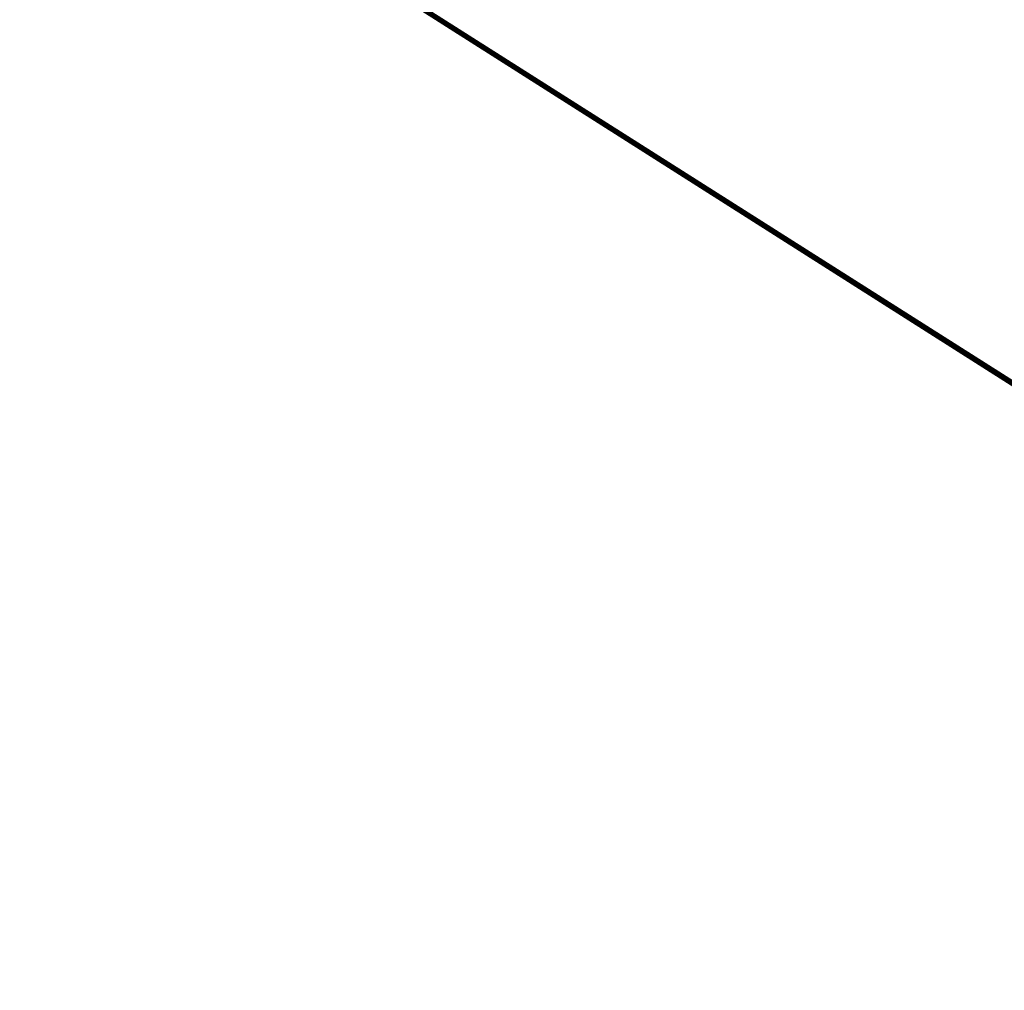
# Model space of a CAD drawing. Extents: x 1160024 to 2574774, y 200346 to 1150377.
# Tile 73 of 118: x 2330773 to 2407520, y 368393 to 444092. Entities that reach past the tile are written whole.
import ezdxf

# ---------------------------------------------------------------- set-up
doc = ezdxf.new("R2010")
doc.units = 0
doc.header["$MEASUREMENT"] = 0
doc.layers.add('Prop Drainage Structure Scour Hole Detail CELL', color=9, linetype='Continuous', lineweight=30)
doc.layers.add('Typical Terminator CELL', color=7, linetype='Continuous', lineweight=0)
doc.styles.add('Style-GEOMETRICFUTURA_211_M_L', font='GEOMETRICFUTURA_211_M_L.shx')
doc.dimstyles.new('erosion_control', dxfattribs={"dimtxt": 4.99999, "dimasz": 9.99998, "dimexe": 2.499995, "dimexo": 2.499995, "dimgap": 2.499995, "dimtad": 0, "dimtih": 1, "dimtoh": 1, "dimzin": 3, "dimdsep": 46, "dimtxsty": 'Style-GEOMETRICFUTURA_211_M_L', "dimcen": 0.09, "dimaunit": 1, "dimadec": 4, "dimazin": 3, "dimtfac": 1, "dimtofl": 0, "dimtmove": 0, "dimatfit": 1, "dimfxl": 1, "dimtzin": 3, "dimlwd": 106, "dimarcsym": 0})

# ---------------------------------------------------------------- blocks, each defined once
blk = doc.blocks.new('TERMINATOR_0.5')
at = {"color": 1, "linetype": 'Continuous', "lineweight": 0}
blk.add_line((0, 0), (-1, 0), dxfattribs=at)
blk = doc.blocks.new('PROP DRAINAGE STRUCTURE SCOUR HOLE DETAIL')
at = {"layer": 'Prop Drainage Structure Scour Hole Detail CELL', "lineweight": 13, "annotation_type": 0, "has_hookline": 1, "horizontal_direction": (0.160147, 0.987093, 0)}
for points, hookline_direction, text_width in [([(85, 180), (574895, 1339719)], 1, 35.9), ([(107, 43), (574927, 1339897)], 1, 61.9), ([(116, 47), (574887, 1339876)], 0, 7.61), ([(117, 168), (574900, 1339774)], 1, 48.2), ([(149, 42), (574865, 1339926)], 0, 36.4), ([(166, 47), (574862, 1339890)], 1, 17.1)]:
    blk.add_leader(points, dimstyle='erosion_control', override={"dimtxt": 3.999992, "dimasz": 3.999992, "dimgap": 1.999996, "dimldrblk": 'TERMINATOR_0.5', "dimlwd": 65534}, dxfattribs=dict(at, hookline_direction=hookline_direction, text_width=text_width))

msp = doc.modelspace()

# ---------------------------------------------------------------- block references
at = {"layer": 'Prop Drainage Structure Scour Hole Detail CELL', "rotation": 80.78458975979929}
msp.add_blockref('PROP DRAINAGE STRUCTURE SCOUR HOLE DETAIL', (2482693, 368280), dxfattribs=at)

doc.saveas('drawing.dxf')
